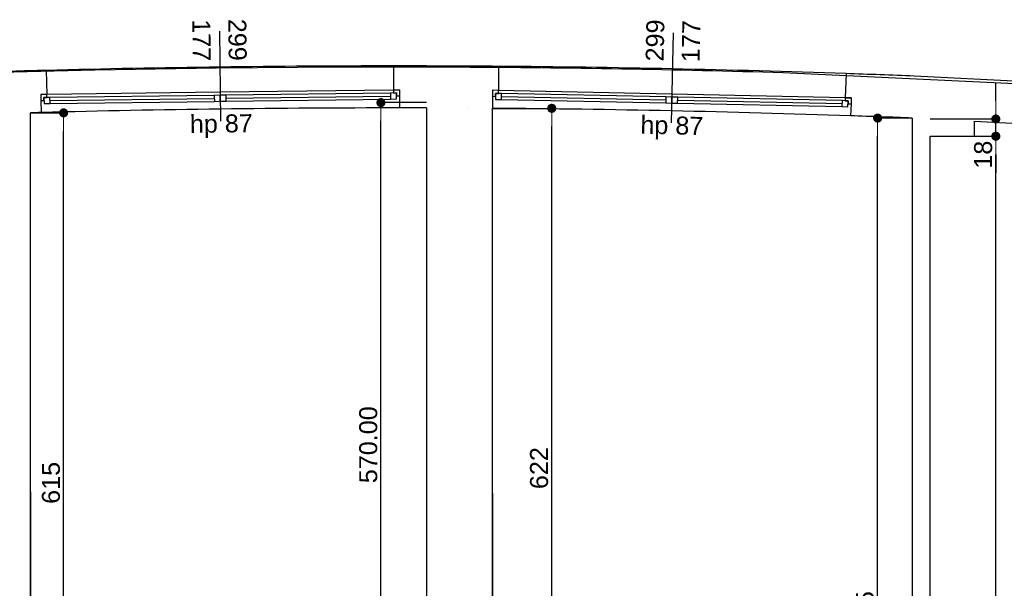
# Model space of a CAD drawing. Header units: millimetres. Extents: x -175445 to -20415, y -559200 to 231527.
# Tile 251 of 256: x -142331 to -134123, y -17054 to -12318. Entities that reach past the tile are written whole.
import ezdxf

# ---------------------------------------------------------------- set-up
doc = ezdxf.new("R2010")
doc.units = ezdxf.units.MM
doc.header["$MEASUREMENT"] = 0
for name, color, linetype in [('Obiekt', 7, 'Continuous'), ('Okno', 7, 'Continuous'), ('Strop', 7, 'Continuous'), ('Słup', 7, 'Continuous'), ('Wymiary', 63, 'Continuous'), ('Ściana', 7, 'Continuous')]:
    doc.layers.add(name, color=color, linetype=linetype)
doc.styles.add('Arial', font='txt')
doc.dimstyles.new('GENERATED_STYLE__1', dxfattribs={"dimtxt": 150, "dimasz": 152, "dimexe": 0.18, "dimexo": 0, "dimgap": 0.09, "dimtad": 1, "dimtih": 1, "dimtoh": 1, "dimlfac": 0.1, "dimzin": 0, "dimdsep": 46, "dimtxsty": 'Arial', "dimblk": 'ARROWHEAD_11', "dimblk1": 'ARROWHEAD_11', "dimblk2": 'ARROWHEAD_11', "dimcen": 0.09, "dimclrd": 114, "dimclre": 114, "dimclrt": 114, "dimazin": 0, "dimtfac": 1, "dimtdec": 4, "dimtmove": 0, "dimatfit": 3, "dimfxl": 1, "dimtolj": 1, "dimtzin": 0, "dimarcsym": 0})
doc.dimstyles.new('GENERATED_STYLE__3', dxfattribs={"dimtxt": 150, "dimasz": 152, "dimexe": 0.18, "dimexo": 0, "dimgap": 0.09, "dimtad": 1, "dimlfac": 0.1, "dimzin": 0, "dimdsep": 46, "dimtxsty": 'Arial', "dimblk": 'ARROWHEAD_11', "dimblk1": 'ARROWHEAD_11', "dimblk2": 'ARROWHEAD_11', "dimcen": 0.09, "dimclrd": 114, "dimclre": 114, "dimclrt": 114, "dimazin": 0, "dimtfac": 1, "dimtdec": 4, "dimtmove": 2, "dimatfit": 3, "dimfxl": 1, "dimtolj": 1, "dimtzin": 0, "dimarcsym": 0})

# ---------------------------------------------------------------- blocks, each defined once
blk = doc.blocks.new('ARROWHEAD_11')
at = {"color": 0, "linetype": 'Continuous', "lineweight": 0}
blk.add_line((0, 0), (-1, 0), dxfattribs=at)
at = {"color": 0, "linetype": 'Continuous', "lineweight": 0, "const_width": 0.25, "flags": 128}
blk.add_lwpolyline([(-0.125, 0, 1), (0.125, 0, 1)], format="xyb", close=True, dxfattribs=at)
blk = doc.blocks.new('*D2382')
at = {"layer": 'Defpoints', "color": 0}
for p in [(-142420.7, -16250.8), (-142240.7, -16250.8), (-142240.7, -18204.9)]:
    blk.add_point(p, dxfattribs=at)
at = {"layer": 'Wymiary', "color": 114, "lineweight": -2}
for p, q in [((-142420.7, -16250.8), (-142420.7, -18205.1)), ((-142240.7, -16250.8), (-142240.7, -18205.1)), ((-143216.4, -18204.9), (-142724.7, -18204.9)), ((-142724.7, -18204.9), (-142572.7, -18204.9)), ((-142420.7, -18204.9), (-142240.7, -18204.9)), ((-142088.7, -18204.9), (-141936.7, -18204.9))]:
    blk.add_line(p, q, dxfattribs=at)
at = {"layer": 'Wymiary', "color": 114, "lineweight": -2, "xscale": 152, "yscale": 152, "zscale": 152}
blk.add_blockref('ARROWHEAD_11', (-142420.7, -18204.9), dxfattribs=at)
at = {"layer": 'Wymiary', "color": 114, "lineweight": -2, "xscale": 152, "yscale": 152, "zscale": 152, "rotation": 180}
blk.add_blockref('ARROWHEAD_11', (-142240.7, -18204.9), dxfattribs=at)
at = {"layer": 'Wymiary', "color": 114, "lineweight": 13, "insert": (-142970.6, -18128.2), "char_height": 150, "attachment_point": 5, "style": 'Arial'}
blk.add_mtext('\\A1;18.00', dxfattribs=at)
blk = doc.blocks.new('*D2383')
at = {"layer": 'Defpoints', "color": 0}
for p in [(-142240.7, -16250.8), (-138940.7, -18204.9), (-138940.7, -18708.1)]:
    blk.add_point(p, dxfattribs=at)
at = {"layer": 'Wymiary', "color": 114, "lineweight": -2}
for p, q in [((-142240.7, -16250.8), (-142240.7, -18205.1)), ((-142088.7, -18204.9), (-139092.7, -18204.9)), ((-138940.7, -18708.1), (-138940.7, -18204.7))]:
    blk.add_line(p, q, dxfattribs=at)
at = {"layer": 'Wymiary', "color": 114, "lineweight": -2, "xscale": 152, "yscale": 152, "zscale": 152, "rotation": 180}
blk.add_blockref('ARROWHEAD_11', (-142240.7, -18204.9), dxfattribs=at)
at = {"layer": 'Wymiary', "color": 114, "lineweight": -2, "xscale": 152, "yscale": 152, "zscale": 152}
blk.add_blockref('ARROWHEAD_11', (-138940.7, -18204.9), dxfattribs=at)
at = {"layer": 'Wymiary', "color": 114, "lineweight": 13, "insert": (-140590.7, -18128.2), "char_height": 150, "attachment_point": 5, "style": 'Arial'}
blk.add_mtext('\\A1;330.00', dxfattribs=at)
blk = doc.blocks.new('*D2384')
at = {"layer": 'Defpoints', "color": 0}
for p in [(-138390.7, -16261.9), (-138390.7, -18204.9), (-138940.7, -18708.1)]:
    blk.add_point(p, dxfattribs=at)
at = {"layer": 'Wymiary', "color": 114, "lineweight": -2}
for p, q in [((-138390.7, -16261.9), (-138390.7, -18205.1)), ((-138940.7, -18708.1), (-138940.7, -18204.7)), ((-138788.7, -18204.9), (-138542.7, -18204.9))]:
    blk.add_line(p, q, dxfattribs=at)
at = {"layer": 'Wymiary', "color": 114, "lineweight": -2, "xscale": 152, "yscale": 152, "zscale": 152, "rotation": 180}
blk.add_blockref('ARROWHEAD_11', (-138940.7, -18204.9), dxfattribs=at)
at = {"layer": 'Wymiary', "color": 114, "lineweight": -2, "xscale": 152, "yscale": 152, "zscale": 152}
blk.add_blockref('ARROWHEAD_11', (-138390.7, -18204.9), dxfattribs=at)
at = {"layer": 'Wymiary', "color": 114, "lineweight": 13, "insert": (-138665.7, -18128.2), "char_height": 150, "attachment_point": 5, "style": 'Arial'}
blk.add_mtext('\\A1;55.00', dxfattribs=at)
blk = doc.blocks.new('*D2385')
at = {"layer": 'Defpoints', "color": 0}
for p in [(-138390.7, -16261.9), (-134890.7, -17531.4), (-134890.7, -18204.9)]:
    blk.add_point(p, dxfattribs=at)
at = {"layer": 'Wymiary', "color": 114, "lineweight": -2}
for p, q in [((-138390.7, -16261.9), (-138390.7, -18205.1)), ((-134890.7, -17531.4), (-134890.7, -18205.1)), ((-138238.7, -18204.9), (-135042.7, -18204.9))]:
    blk.add_line(p, q, dxfattribs=at)
at = {"layer": 'Wymiary', "color": 114, "lineweight": -2, "xscale": 152, "yscale": 152, "zscale": 152, "rotation": 180}
blk.add_blockref('ARROWHEAD_11', (-138390.7, -18204.9), dxfattribs=at)
at = {"layer": 'Wymiary', "color": 114, "lineweight": -2, "xscale": 152, "yscale": 152, "zscale": 152}
blk.add_blockref('ARROWHEAD_11', (-134890.7, -18204.9), dxfattribs=at)
at = {"layer": 'Wymiary', "color": 114, "lineweight": 13, "insert": (-136640.7, -18128.2), "char_height": 150, "attachment_point": 5, "style": 'Arial'}
blk.add_mtext('\\A1;350.00', dxfattribs=at)
blk = doc.blocks.new('*D2647')
at = {"layer": 'Defpoints', "color": 0}
for p in [(-139319.4, -13008.1), (-138940.7, -13008.1), (-138940.7, -18708.1)]:
    blk.add_point(p, dxfattribs=at)
at = {"layer": 'Wymiary', "color": 114, "lineweight": -2}
for p, q in [((-138940.7, -13008.1), (-139319.6, -13008.1)), ((-139319.4, -18556.1), (-139319.4, -13160.1)), ((-138940.7, -18708.1), (-139319.6, -18708.1))]:
    blk.add_line(p, q, dxfattribs=at)
at = {"layer": 'Wymiary', "color": 114, "lineweight": -2, "xscale": 152, "yscale": 152, "zscale": 152}
for p, rotation in [((-139319.4, -13008.1), 90), ((-139319.4, -18708.1), 270)]:
    blk.add_blockref('ARROWHEAD_11', p, dxfattribs=dict(at, rotation=rotation))
at = {"layer": 'Wymiary', "color": 114, "lineweight": 13, "insert": (-139424.4, -15858.1), "char_height": 150, "attachment_point": 5, "rotation": 90, "style": 'Arial'}
blk.add_mtext('\\A1;570.00', dxfattribs=at)
blk = doc.blocks.new('*D2652')
at = {"layer": 'Defpoints', "color": 0}
for p in [(-138390.7, -13055.8), (-137895.7, -13055.8), (-138190.7, -19278.1)]:
    blk.add_point(p, dxfattribs=at)
at = {"layer": 'Wymiary', "color": 114, "lineweight": -2}
for p, q in [((-138390.7, -13055.8), (-137895.6, -13055.8)), ((-137895.7, -19126.1), (-137895.7, -13207.8)), ((-138190.7, -19278.1), (-137895.6, -19278.1))]:
    blk.add_line(p, q, dxfattribs=at)
at = {"layer": 'Wymiary', "color": 114, "lineweight": -2, "xscale": 152, "yscale": 152, "zscale": 152}
for p, rotation in [((-137895.7, -13055.8), 90), ((-137895.7, -19278.1), 270)]:
    blk.add_blockref('ARROWHEAD_11', p, dxfattribs=dict(at, rotation=rotation))
at = {"layer": 'Wymiary', "color": 114, "lineweight": 13, "insert": (-138000.7, -16053.1), "char_height": 150, "attachment_point": 5, "rotation": 90, "style": 'Arial'}
blk.add_mtext('\\A1;622', dxfattribs=at)
blk = doc.blocks.new('*D2705')
at = {"layer": 'Defpoints', "color": 0}
for p in [(-142240.7, -13093.5), (-141964.7, -13093.5), (-142240.7, -19258.1)]:
    blk.add_point(p, dxfattribs=at)
at = {"layer": 'Wymiary', "color": 114, "lineweight": -2}
for p, q in [((-142240.7, -13093.5), (-141964.5, -13093.5)), ((-141964.7, -19106.1), (-141964.7, -13245.5)), ((-142240.7, -19258.1), (-141964.5, -19258.1))]:
    blk.add_line(p, q, dxfattribs=at)
at = {"layer": 'Wymiary', "color": 114, "lineweight": -2, "xscale": 152, "yscale": 152, "zscale": 152}
for p, rotation in [((-141964.7, -13093.5), 90), ((-141964.7, -19258.1), 270)]:
    blk.add_blockref('ARROWHEAD_11', p, dxfattribs=dict(at, rotation=rotation))
at = {"layer": 'Wymiary', "color": 114, "lineweight": 13, "insert": (-142069.7, -16175.8), "char_height": 150, "attachment_point": 5, "rotation": 90, "style": 'Arial'}
blk.add_mtext('\\A1;615', dxfattribs=at)
blk = doc.blocks.new('*D2714')
at = {"layer": 'Defpoints', "color": 0}
for p in [(-134370.7, -13288.1), (-134193.8, -13288.1), (-134740.7, -21918.1)]:
    blk.add_point(p, dxfattribs=at)
at = {"layer": 'Wymiary', "color": 114, "lineweight": -2}
for p, q in [((-134370.7, -13288.1), (-134193.7, -13288.1)), ((-134193.8, -21766.1), (-134193.8, -13440.1)), ((-134740.7, -21918.1), (-134193.7, -21918.1))]:
    blk.add_line(p, q, dxfattribs=at)
at = {"layer": 'Wymiary', "color": 114, "lineweight": -2, "xscale": 152, "yscale": 152, "zscale": 152}
for p, rotation in [((-134193.8, -13288.1), 90), ((-134193.8, -21918.1), 270)]:
    blk.add_blockref('ARROWHEAD_11', p, dxfattribs=dict(at, rotation=rotation))
at = {"layer": 'Wymiary', "color": 114, "lineweight": 13, "insert": (-134298.8, -17716.9), "char_height": 150, "attachment_point": 5, "rotation": 90, "style": 'Arial'}
blk.add_mtext('\\A1;863.00', dxfattribs=at)
blk = doc.blocks.new('*D2715')
at = {"layer": 'Defpoints', "color": 0}
for p in [(-134740.7, -13144.6), (-134193.8, -13144.6), (-134370.7, -13288.1)]:
    blk.add_point(p, dxfattribs=at)
at = {"layer": 'Wymiary', "color": 114, "lineweight": -2}
for p, q in [((-134193.8, -12992.6), (-134193.8, -12840.6)), ((-134740.7, -13144.6), (-134193.7, -13144.6)), ((-134193.8, -13288.1), (-134193.8, -13144.6)), ((-134370.7, -13288.1), (-134193.7, -13288.1)), ((-134193.8, -13440.1), (-134193.8, -13592.1))]:
    blk.add_line(p, q, dxfattribs=at)
at = {"layer": 'Wymiary', "color": 114, "lineweight": -2, "xscale": 152, "yscale": 152, "zscale": 152}
for p, rotation in [((-134193.8, -13144.6), 270), ((-134193.8, -13288.1), 90)]:
    blk.add_blockref('ARROWHEAD_11', p, dxfattribs=dict(at, rotation=rotation))
at = {"layer": 'Wymiary', "color": 114, "lineweight": 13, "insert": (-134298.8, -13441.9), "char_height": 150, "attachment_point": 5, "rotation": 90, "style": 'Arial'}
blk.add_mtext('\\A1;18', dxfattribs=at)
blk = doc.blocks.new('*D2928')
at = {"layer": 'Defpoints', "color": 0}
for p in [(-135178.7, -13136.9), (-134890.7, -13136.9), (-134890.7, -21368.1)]:
    blk.add_point(p, dxfattribs=at)
at = {"layer": 'Wymiary', "color": 114, "lineweight": -2}
for p, q in [((-134890.7, -13136.9), (-135178.8, -13136.9)), ((-135178.7, -21216.1), (-135178.7, -13288.9)), ((-134890.7, -21368.1), (-135178.8, -21368.1))]:
    blk.add_line(p, q, dxfattribs=at)
at = {"layer": 'Wymiary', "color": 114, "lineweight": -2, "xscale": 152, "yscale": 152, "zscale": 152}
for p, rotation in [((-135178.7, -13136.9), 90), ((-135178.7, -21368.1), 270)]:
    blk.add_blockref('ARROWHEAD_11', p, dxfattribs=dict(at, rotation=rotation))
at = {"layer": 'Wymiary', "color": 114, "lineweight": 13, "insert": (-135283.7, -17252.5), "char_height": 150, "attachment_point": 5, "rotation": 90, "style": 'Arial'}
blk.add_mtext('\\A1;825', dxfattribs=at)

msp = doc.modelspace()

# ---------------------------------------------------------------- linework, layer by layer
at = {"layer": 'Obiekt'}
for p, q in [((-140665.702, -12411.925), (-140656.06, -13161.863)), ((-136883.616, -12427.071), (-136899.264, -13176.908))]:
    msp.add_line(p, q, dxfattribs=at)
at = {"layer": 'Okno'}
for p, q in [((-142104.026, -12940.468), (-142154.691, -12941.12)), ((-142104.781, -12940.478), (-142154.691, -12941.12)), ((-142154.691, -12941.12), (-142153.379, -12991.107)), ((-142154.022, -12941.111), (-142153.379, -12991.107)), ((-142078.707, -12965.145), (-142128.702, -12965.788)), ((-142128.702, -12965.788), (-142103.704, -12965.466)), ((-142128.381, -12990.786), (-142128.702, -12965.788)), ((-142128.702, -12965.788), (-142128.06, -13015.784)), ((-140659.145, -12921.892), (-142104.026, -12940.468)), ((-142103.704, -12965.466), (-142104.026, -12940.468)), ((-140708.82, -12947.532), (-142078.707, -12965.145)), ((-142078.064, -13015.141), (-142078.707, -12965.145)), ((-140658.824, -12946.89), (-140708.82, -12947.532)), ((-140708.82, -12947.532), (-140708.177, -12997.528)), ((-139214.265, -12903.315), (-140659.145, -12921.892)), ((-140608.828, -12946.247), (-140658.824, -12946.89)), ((-140658.181, -12996.885), (-140658.824, -12946.89)), ((-140658.824, -12946.89), (-140658.181, -12996.885)), ((-139238.941, -12928.634), (-140608.828, -12946.247)), ((-140608.185, -12996.243), (-140608.828, -12946.247)), ((-140608.507, -12971.245), (-139238.62, -12953.632)), ((-139188.945, -12927.992), (-139238.941, -12928.634)), ((-139238.941, -12928.634), (-139238.298, -12978.63)), ((-139163.599, -12902.664), (-139214.265, -12903.315)), ((-139214.265, -12903.315), (-139213.943, -12928.313)), ((-139213.943, -12928.313), (-139188.945, -12927.992)), ((-139213.51, -12903.305), (-139163.599, -12902.664)), ((-139188.945, -12927.992), (-139188.624, -12952.99)), ((-139188.303, -12977.987), (-139188.945, -12927.992)), ((-139188.624, -12952.99), (-139163.626, -12952.668)), ((-139164.269, -12902.672), (-139163.626, -12952.668)), ((-139163.599, -12902.664), (-139163.626, -12952.668)), ((-138389.601, -12905.763), (-138389.975, -12955.766)), ((-138388.932, -12905.777), (-138389.975, -12955.766)), ((-138389.975, -12955.766), (-138364.98, -12956.288)), ((-138338.943, -12906.82), (-138389.601, -12905.763)), ((-138339.697, -12906.805), (-138389.601, -12905.763)), ((-138364.459, -12931.293), (-138365.502, -12981.282)), ((-138364.98, -12956.288), (-138364.459, -12931.293)), ((-138364.459, -12931.293), (-138339.464, -12931.815)), ((-138314.47, -12932.337), (-138364.459, -12931.293)), ((-138339.464, -12931.815), (-138338.943, -12906.82)), ((-136894.257, -12936.969), (-138338.943, -12906.82)), ((-138315.513, -12982.326), (-138314.47, -12932.337)), ((-138314.991, -12957.331), (-136945.29, -12985.915)), ((-136944.768, -12960.92), (-138314.47, -12932.337)), ((-136944.768, -12960.92), (-136945.811, -13010.909)), ((-136894.779, -12961.963), (-136944.768, -12960.92)), ((-136895.822, -13011.952), (-136894.779, -12961.963)), ((-136894.779, -12961.963), (-136895.822, -13011.952)), ((-136844.79, -12963.007), (-136894.779, -12961.963)), ((-135449.572, -12967.117), (-136894.257, -12936.969)), ((-136845.833, -13012.996), (-136844.79, -12963.007)), ((-135475.088, -12991.59), (-136844.79, -12963.007)), ((-135449.572, -12967.117), (-135450.093, -12992.112)), ((-135398.913, -12968.174), (-135449.572, -12967.117)), ((-135448.817, -12967.133), (-135398.913, -12968.174)), ((-135399.583, -12968.16), (-135400.626, -13018.15)), ((-135398.913, -12968.174), (-135400.626, -13018.15)), ((-142153.379, -12991.107), (-142128.381, -12990.786)), ((-142128.06, -13015.784), (-142078.064, -13015.141)), ((-142078.385, -12990.143), (-140708.498, -12972.53)), ((-142078.064, -13015.141), (-140708.177, -12997.528)), ((-142078.064, -13015.141), (-140708.177, -12997.528)), ((-140708.177, -12997.528), (-140658.181, -12996.885)), ((-140658.181, -12996.885), (-140608.185, -12996.243)), ((-140608.185, -12996.243), (-139238.298, -12978.63)), ((-140608.185, -12996.243), (-139238.298, -12978.63)), ((-139238.298, -12978.63), (-139188.303, -12977.987)), ((-138365.502, -12981.282), (-138315.513, -12982.326)), ((-138315.513, -12982.326), (-136945.811, -13010.909)), ((-138315.513, -12982.326), (-136945.811, -13010.909)), ((-136945.811, -13010.909), (-136895.822, -13011.952)), ((-136895.822, -13011.952), (-136845.833, -13012.996)), ((-136845.833, -13012.996), (-135476.131, -13041.579)), ((-136845.833, -13012.996), (-135476.131, -13041.579)), ((-136845.311, -12988.001), (-135475.609, -13016.585)), ((-135475.088, -12991.59), (-135476.131, -13041.579)), ((-135476.131, -13041.579), (-135426.142, -13042.623)), ((-135425.099, -12992.633), (-135475.088, -12991.59)), ((-135450.093, -12992.112), (-135425.099, -12992.633)), ((-135426.142, -13042.623), (-135425.099, -12992.633)), ((-135425.099, -12992.633), (-135425.62, -13017.628)), ((-135425.62, -13017.628), (-135400.626, -13018.15))]:
    msp.add_line(p, q, dxfattribs=at)
for radius, start, end in [(111862.304, 89.9947378, 91.47846959), (111862.304, 88.06263111, 89.5463629), (111512.304, 89.96912784, 91.50407955), (111512.304, 88.03702115, 89.57197286)]:
    msp.add_arc((-139223.765, -124564.961), radius, start, end, dxfattribs=at)
at = {"layer": 'Strop', "flags": 128}
msp.add_lwpolyline([(-131693.029, -12962.088), (-135966.978, -12760.08, 0.0060186), (-138659.263, -12714.081, 0.04841545), (-160181.183, -14683.38, 0.00002607), (-160190.765, -14695.389), (-160190.765, -20716.639), (-166565.761, -20718.06), (-167010.777, -20718.06), (-164549.574, -22964.408), (-166747.245, -25372.279), (-165476.279, -26532.293), (-164319.332, -25264.688), (-164039.215, -25520.351), (-147240.722, -40852.382), (-147240.722, -42418.022), (-145950.766, -42418.022), (-102220.766, -42418.022)], format="xyb", dxfattribs=at)
at = {"layer": 'Słup'}
for p, q in [((-138940.722, -13053.016), (-138940.722, -18708.06)), ((-134370.722, -13288.061), (-134370.722, -13163.814)), ((-134740.722, -13288.061), (-134370.722, -13288.061))]:
    msp.add_line(p, q, dxfattribs=at)
at = {"layer": 'Ściana'}
for p, q in [((-139213.491, -12702.657), (-139213.51, -12903.305)), ((-138338.109, -12706.162), (-138339.697, -12906.805)), ((-142109.958, -12739.896), (-142104.781, -12940.478)), ((-135442.034, -12766.599), (-135448.817, -12967.133)), ((-142104.781, -12940.478), (-142154.691, -12941.12)), ((-142154.691, -12941.12), (-142153.379, -12991.107)), ((-139213.51, -12903.305), (-139163.599, -12902.664)), ((-139163.626, -12952.668), (-139163.68, -13052.673)), ((-139163.599, -12902.664), (-139163.626, -12952.668)), ((-138389.975, -12955.766), (-138390.722, -13055.768)), ((-138389.601, -12905.763), (-138389.975, -12955.766)), ((-138339.697, -12906.805), (-138389.601, -12905.763)), ((-135448.817, -12967.133), (-135398.913, -12968.174)), ((-135398.913, -12968.174), (-135400.626, -13018.15)), ((-142153.379, -12991.107), (-142150.754, -13091.077)), ((-135400.626, -13018.15), (-135404.051, -13118.095))]:
    msp.add_line(p, q, dxfattribs=at)
at = {"layer": 'Ściana', "flags": 128}
for points in [[(-133988.179, -12833.165), (-134874.865, -12787.225)], [(-142240.722, -19258.06), (-142240.722, -13093.476)], [(-138600.722, -13054.397), (-138600.722, -13055.768)], [(-138390.722, -19278.06), (-138390.722, -13055.768)], [(-134890.722, -13136.873), (-134890.722, -21368.06)], [(-134370.722, -13163.814), (-134056.221, -13180.109)], [(-134740.722, -21918.06), (-134740.722, -13288.06)]]:
    msp.add_lwpolyline(points, dxfattribs=at)
at = {"layer": 'Ściana'}
for radius, start, end in [(111862.304, 89.5463629, 89.9947378), (111862.304, 91.47846959, 91.77411705), (111862.304, 87.77193543, 88.06263111), (111512.304, 91.50407955, 91.55032217), (111512.304, 89.85457042, 89.96912784), (111512.304, 87.77309243, 88.03702115)]:
    msp.add_arc((-139223.765, -124564.961), radius, start, end, dxfattribs=at)

# ---------------------------------------------------------------- texts
at = {"layer": 'Obiekt', "char_height": 150, "attachment_point": 7, "style": 'Arial'}
for s, insert, rotation in [('\\A1;{\\fArial|b0|i0|c238|p38;177}', (-140891.968, -12314.826), 270.7366037), ('\\A1;{\\fArial|b0|i0|c238|p38;299}', (-140594.461, -12311.001), 270.7366037), ('\\A1;{\\fArial|b0|i0|c238|p38;299}', (-136961.171, -12666.993), 88.804497), ('\\A1;{\\fArial|b0|i0|c238|p38;177}', (-136663.704, -12673.2), 88.804497), ('\\A1;{\\fArial|b0|i0|c238|p38;hp 87}', (-140910.686, -13305.982), 0.7366037), ('\\A1;{\\fArial|b0|i0|c238|p38;hp 87}', (-137158.604, -13312.36), 358.804497)]:
    msp.add_mtext(s, dxfattribs=dict(at, insert=insert, rotation=rotation))

# ---------------------------------------------------------------- dimensions: what is measured, and where the dimension line sits
at = {"layer": 'Wymiary', "color": 114, "lineweight": 13}
for base, p1, p2, text, picture, middle in [((-134193.842, -13144.645), (-134370.722, -13288.06), (-134740.722, -13144.645), '18', '*D2715', (-134298.842, -13441.889)), ((-137895.749, -13055.768), (-138190.722, -19278.06), (-138390.722, -13055.768), '622', '*D2652', (-138000.749, -16053.085)), ((-141964.664, -13093.476), (-142240.722, -19258.06), (-142240.722, -13093.476), '615', '*D2705', (-142069.664, -16175.768)), ((-135178.66, -13136.873), (-134890.722, -21368.06), (-134890.722, -13136.873), '825', '*D2928', (-135283.66, -17252.467))]:
    dim = msp.add_linear_dim(base=base, p1=p1, p2=p2, angle=90, text=text, dimstyle='GENERATED_STYLE__3', dxfattribs=at)
    dim.commit()
    dim.dimension.update_dxf_attribs({"geometry": picture, "text_midpoint": middle, "dimtype": 160, "text_rotation": 90})
for base, p1, p2, picture, middle in [((-139319.378, -13008.06), (-138940.722, -18708.06), (-138940.722, -13008.06), '*D2647', (-139424.378, -15858.06)), ((-134193.842, -13288.06), (-134740.722, -21918.06), (-134370.722, -13288.06), '*D2714', (-134298.842, -17716.889))]:
    dim = msp.add_linear_dim(base=base, p1=p1, p2=p2, angle=90, dimstyle='GENERATED_STYLE__3', dxfattribs=at)
    dim.commit()
    dim.dimension.update_dxf_attribs({"geometry": picture, "text_midpoint": middle, "dimtype": 160, "text_rotation": 90})
for base, p1, p2, picture, middle in [((-142240.722, -18204.89), (-142420.722, -16250.768), (-142240.722, -16250.768), '*D2382', (-142970.583, -18204.89)), ((-138940.722, -18204.89), (-142240.722, -16250.768), (-138940.722, -18708.06), '*D2383', (-140590.722, -18204.89)), ((-138390.722, -18204.89), (-138940.722, -18708.06), (-138390.722, -16261.914), '*D2384', (-138665.722, -18204.89)), ((-134890.722, -18204.89), (-138390.722, -16261.914), (-134890.722, -17531.352), '*D2385', (-136640.722, -18204.89))]:
    dim = msp.add_linear_dim(base=base, p1=p1, p2=p2, dimstyle='GENERATED_STYLE__1', dxfattribs=at)
    dim.commit()
    dim.dimension.update_dxf_attribs({"geometry": picture, "text_midpoint": middle, "dimtype": 160})

doc.saveas('drawing.dxf')
